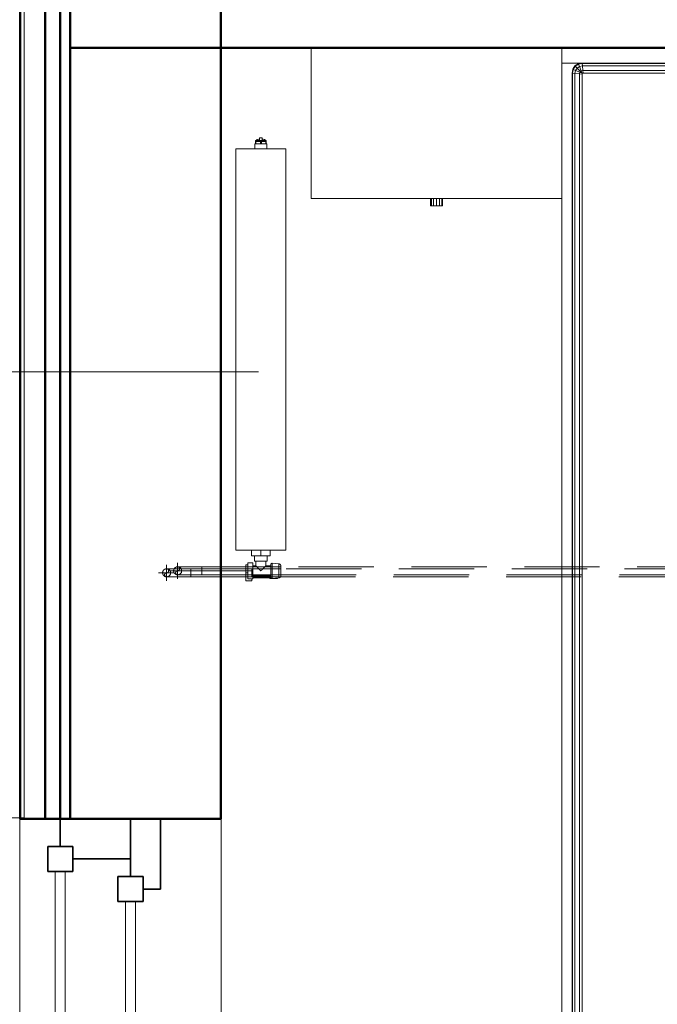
# Model space of a CAD drawing. Header units: millimetres. Extents: x -125 to 26481, y 4748 to 39818.
# Tile 12 of 104: x 11281 to 12552, y 31761 to 33724. Entities that reach past the tile are written whole.
import ezdxf

# ---------------------------------------------------------------- set-up
doc = ezdxf.new("R2010")
doc.units = ezdxf.units.MM
for name, pattern in [('ADSK_Осевая', [700, 500, -100, 0, -100]), ('ADSK_Скрыто', [300, 150, -150]), ('ADSK_Штриховая_ш3 п1_5', [225, 150, -75])]:
    doc.linetypes.add(name, pattern=pattern)
for name, color, linetype, lineweight in [('A-COLS-____-MCUT', 52, 'Continuous', 50), ('A-COLS-____-OTLN', 52, 'Continuous', 20), ('A-DETL-____-HDLN', 90, 'ADSK_Скрыто', 9), ('A-DETL-____-MBND', 5, 'ADSK_Штриховая_ш3 п1_5', 20), ('A-GENM-____-MCUT', 13, 'Continuous', 50), ('A-GENM-____-OTLN', 13, 'Continuous', 20), ('A-GLAZ-____-MCUT', 151, 'Continuous', 35), ('A-GLAZ-____-OTLN', 151, 'Continuous', 20), ('A-PART-____-MCUT', 2, 'Continuous', 50), ('A-PART-____-OTLN', 2, 'Continuous', 20), ('A-WALL-____-MCUT', 113, 'Continuous', 50), ('A-WALL-____-OTLN', 113, 'Continuous', 20), ('I-FURN-____-OTLN', 30, 'Continuous', 20), ('M-EQPM-___-IDEN', 50, 'Continuous', 20), ('M-EQPM-____-OTLN', 50, 'Continuous', 20), ('P-PIPE-____-CNTR', 3, 'ADSK_Осевая', 20), ('P-PIPE-____-OTLN', 3, 'Continuous', 20)]:
    doc.layers.add(name, color=color, linetype=linetype, lineweight=lineweight)

# ---------------------------------------------------------------- blocks, each defined once
blk = doc.blocks.new('Прямая форма - V line-610154-В_Этаж 02_Отопление')
at = {"layer": 'I-FURN-____-OTLN', "color": 253}
for p, q in [((-1400, -300), (-1400, 0)), ((-900, -300), (-900, 0)), ((-645.4, -30), (-900, -30)), ((-900, -30), (-645.4, -30)), ((-878.5, -42.3), (-874.1, -35.9)), ((-877.8, -42.6), (-873.7, -36.3)), ((-874.1, -35.9), (-867.7, -31.5)), ((-873.7, -36.3), (-874.1, -35.9)), ((-873.7, -36.3), (-867.4, -32.2)), ((-869.9, -40.1), (-873.7, -36.3)), ((-869.9, -40.1), (-865.4, -37)), ((-867.7, -31.5), (-860, -30)), ((-867.4, -32.2), (-867.7, -31.5)), ((-867.4, -32.2), (-859.9, -30.7)), ((-865.4, -37), (-867.4, -32.2)), ((-865.4, -37), (-859.4, -35.9)), ((-861.9, -45.5), (-865.4, -37)), ((-859.9, -30.7), (-860, -30)), ((-859.9, -30.7), (859.9, -30.7)), ((-859.4, -35.9), (-859.9, -30.7)), ((-859.4, -35.9), (859.4, -35.9)), ((-858.5, -44.8), (-859.4, -35.9)), ((-880, -50), (-878.5, -42.3)), ((-880, -1950), (-880, -50)), ((-879.3, -50.1), (-880, -50)), ((-879.3, -50.1), (-877.8, -42.6)), ((-879.3, -1949.9), (-879.3, -50.1)), ((-874.1, -50.6), (-879.3, -50.1)), ((-877.8, -42.6), (-878.5, -42.3)), ((-873, -44.6), (-877.8, -42.6)), ((-874.1, -50.6), (-873, -44.6)), ((-874.1, -1949.4), (-874.1, -50.6)), ((-865.2, -51.5), (-874.1, -50.6)), ((-873, -44.6), (-869.9, -40.1)), ((-864.5, -48.1), (-873, -44.6)), ((-863.5, -46.5), (-869.9, -40.1)), ((-865.2, -51.5), (-864.5, -48.1)), ((-865.2, -1948.5), (-865.2, -51.5)), ((-860, -52), (-865.2, -51.5)), ((-864.5, -48.1), (-863.5, -46.5)), ((-860, -50), (-864.5, -48.1)), ((-863.5, -46.5), (-861.9, -45.5)), ((-860, -50), (-863.5, -46.5)), ((-861.9, -45.5), (-858.5, -44.8)), ((-860, -50), (-861.9, -45.5)), ((-859.7, -50.3), (-860, -50)), ((-860, -52), (-859.7, -50.3)), ((-860, -1948), (-860, -52)), ((-859.7, -50.3), (-858, -50)), ((-858.5, -44.8), (858.5, -44.8)), ((-858, -50), (-858.5, -44.8)), ((-858, -50), (858, -50)), ((-900, -300), (-1400, -300)), ((-1162, -315), (-1162, -300)), ((-1160.4, -315), (-1160.4, -300)), ((-1156, -315), (-1156, -300)), ((-1150, -315), (-1150, -300)), ((-1144, -315), (-1144, -300)), ((-1139.6, -315), (-1139.6, -300)), ((-1138, -315), (-1138, -300)), ((-900, -1970), (-900, -300)), ((-1162, -315), (-1160.4, -315)), ((-1160.4, -315), (-1156, -315)), ((-1156, -315), (-1150, -315)), ((-1150, -315), (-1144, -315)), ((-1144, -315), (-1139.6, -315)), ((-1139.6, -315), (-1138, -315))]:
    blk.add_line(p, q, dxfattribs=at)
blk = doc.blocks.new('Прямая форма - FU - 059-610155-В_Этаж 02_Отопление')
blk.add_blockref('Прямая форма - V line-610154-В_Этаж 02_Отопление', (0, 0))
blk = doc.blocks.new('Прямая форма - V line-610168-В_Этаж 02_Отопление')
at = {"layer": 'A-GLAZ-____-MCUT', "color": 53}
for p, q in [((105, -55), (55, -55)), ((55, -55), (55, -105)), ((105, -105), (105, -55)), ((796.6, -55), (796.6, -105)), ((846.6, -55), (796.6, -55)), ((846.6, -105), (846.6, -55)), ((896.6, -55), (846.6, -55)), ((846.6, -55), (846.6, -105)), ((896.6, -105), (896.6, -55)), ((1588.1, -55), (1588.1, -105)), ((1638.1, -55), (1588.1, -55)), ((1638.1, -105), (1638.1, -55)), ((55, -80), (0, -80)), ((0, -80), (0, -220)), ((55, -105), (55, -80)), ((1693.1, -80), (1638.1, -80)), ((1638.1, -80), (1638.1, -105)), ((1693.1, -220), (1693.1, -80)), ((80, -105), (55, -105)), ((55, -105), (105, -105)), ((80, -220), (80, -105)), ((796.6, -105), (846.6, -105)), ((846.6, -105), (896.6, -105)), ((1588.1, -105), (1638.1, -105)), ((1638.1, -105), (1613.1, -105)), ((1613.1, -105), (1613.1, -220)), ((165, -195), (115, -195)), ((115, -195), (115, -245)), ((165, -245), (165, -195)), ((796.6, -195), (796.6, -245)), ((846.6, -195), (796.6, -195)), ((896.6, -195), (846.6, -195)), ((846.6, -195), (846.6, -245)), ((846.6, -245), (846.6, -195)), ((896.6, -245), (896.6, -195)), ((1528.1, -195), (1528.1, -245)), ((1578.1, -195), (1528.1, -195)), ((1578.1, -245), (1578.1, -195)), ((0, -220), (80, -220)), ((115, -220), (0, -220)), ((0, -220), (0, -280)), ((115, -245), (115, -220)), ((1693.1, -220), (1578.1, -220)), ((1578.1, -220), (1578.1, -245)), ((1613.1, -220), (1693.1, -220)), ((1693.1, -280), (1693.1, -220)), ((115, -245), (165, -245)), ((140, -245), (115, -245)), ((140, -280), (140, -245)), ((796.6, -245), (846.6, -245)), ((846.6, -245), (896.6, -245)), ((1528.1, -245), (1578.1, -245)), ((1578.1, -245), (1553.1, -245)), ((1553.1, -245), (1553.1, -280)), ((0, -280), (140, -280)), ((1553.1, -280), (1693.1, -280))]:
    blk.add_line(p, q, dxfattribs=at)
at = {"layer": 'A-GLAZ-____-OTLN', "color": 253}
for p, q in [((796.6, -70), (105, -70)), ((1588.1, -70), (896.6, -70)), ((105, -90), (796.6, -90)), ((896.6, -90), (1588.1, -90)), ((796.6, -210), (165, -210)), ((1528.1, -210), (896.6, -210)), ((165, -230), (796.6, -230)), ((896.6, -230), (1528.1, -230))]:
    blk.add_line(p, q, dxfattribs=at)
blk = doc.blocks.new('Прямая форма - ფ2-610169-В_Этаж 02_Отопление')
blk.add_blockref('Прямая форма - V line-610168-В_Этаж 02_Отопление', (0, 0))
blk = doc.blocks.new('Прямая форма - V line-610171-В_Этаж 02_Отопление')
at = {"layer": 'A-WALL-____-MCUT', "color": 9}
for p, q in [((4263.5, 100), (1092.7, 100)), ((4263.5, 1.5), (4263.5, 100))]:
    blk.add_line(p, q, dxfattribs=at)
blk = doc.blocks.new('Прямая форма - SW - 014-610172-В_Этаж 02_Отопление')
blk.add_blockref('Прямая форма - V line-610171-В_Этаж 02_Отопление', (0, 0))
blk = doc.blocks.new('Прямая форма - Gypsum Plasterboard - Waterproof-610918-В_Этаж 02_Отопление')
at = {"layer": 'A-WALL-____-MCUT', "color": 9}
for p, q in [((7184.9, 0), (3493.1, 0)), ((3493.1, 0), (3493.1, -50)), ((3493.1, -50), (7184.9, -50))]:
    blk.add_line(p, q, dxfattribs=at)
blk = doc.blocks.new('Прямая форма - Insulation - Thermal Break-610919-В_Этаж 02_Отопление')
at = {"layer": 'A-WALL-____-MCUT', "color": 9}
for p, q in [((7184.9, -50), (3493.1, -50)), ((3493.1, -50), (3493.1, -80)), ((3493.1, -80), (7184.9, -80))]:
    blk.add_line(p, q, dxfattribs=at)
blk = doc.blocks.new('Прямая форма - Masonry Block - Structural-610920-В_Этаж 02_Отопление')
at = {"layer": 'A-WALL-____-MCUT', "color": 9}
for p, q in [((5030, -100), (3493.1, -100)), ((3493.1, -100), (3493.1, -400)), ((5030, -400), (5030, -100)), ((3493.1, -400), (5030, -400))]:
    blk.add_line(p, q, dxfattribs=at)
blk = doc.blocks.new('Прямая форма - Concrete - Structural-610921-В_Этаж 02_Отопление')
at = {"layer": 'A-WALL-____-MCUT', "color": 9}
for p, q in [((7184.9, -80), (3493.1, -80)), ((3493.1, -80), (3493.1, -100)), ((3493.1, -100), (7184.9, -100))]:
    blk.add_line(p, q, dxfattribs=at)
blk = doc.blocks.new('Прямая форма - SW - 004-610922-В_Этаж 02_Отопление')
for name in ['Прямая форма - Gypsum Plasterboard - Waterproof-610918-В_Этаж 02_Отопление', 'Прямая форма - Insulation - Thermal Break-610919-В_Этаж 02_Отопление', 'Прямая форма - Concrete - Structural-610921-В_Этаж 02_Отопление', 'Прямая форма - Masonry Block - Structural-610920-В_Этаж 02_Отопление']:
    blk.add_blockref(name, (0, 0))
blk = doc.blocks.new('Family - Gypsum Plasterboard - Waterproof-610926-В_Этаж 02_Отопление')
at = {"layer": 'A-PART-____-MCUT', "color": 9}
for p, q in [((7184.9, 0), (3493.1, 0)), ((3493.1, 0), (3493.1, -50)), ((3493.1, -50), (7184.9, -50))]:
    blk.add_line(p, q, dxfattribs=at)
blk = doc.blocks.new('Family - Insulation - Thermal Break-610928-В_Этаж 02_Отопление')
at = {"layer": 'A-PART-____-MCUT', "color": 9}
for p, q in [((7184.9, -50), (3493.1, -50)), ((3493.1, -50), (3493.1, -80)), ((3493.1, -80), (7184.9, -80))]:
    blk.add_line(p, q, dxfattribs=at)
blk = doc.blocks.new('Family - Masonry Block - Structural-610930-В_Этаж 02_Отопление')
at = {"layer": 'A-PART-____-MCUT', "color": 9}
for p, q in [((5030, -100), (3493.1, -100)), ((3493.1, -100), (3493.1, -400)), ((5030, -400), (5030, -100)), ((3493.1, -400), (5030, -400))]:
    blk.add_line(p, q, dxfattribs=at)
blk = doc.blocks.new('Family - Concrete - Structural-610932-В_Этаж 02_Отопление')
at = {"layer": 'A-PART-____-MCUT', "color": 9}
for p, q in [((7184.9, -80), (3493.1, -80)), ((3493.1, -80), (3493.1, -100)), ((3493.1, -100), (7184.9, -100))]:
    blk.add_line(p, q, dxfattribs=at)
blk = doc.blocks.new('Family - ფ2-610934-В_Этаж 02_Отопление')
at = {"layer": 'A-GENM-____-MCUT', "lineweight": 9}
for p, q in [((846.6, 1), (-846.6, 1)), ((-846.6, 1), (-846.6, -280)), ((846.6, -280), (846.6, 1)), ((-846.6, -280), (-846.6, -401)), ((846.6, -401), (846.6, -280)), ((-846.6, -401), (846.6, -401))]:
    blk.add_line(p, q, dxfattribs=at)
blk = doc.blocks.new('Прямая форма - V line-611822-В_Этаж 02_Отопление')
at = {"layer": 'A-COLS-____-MCUT', "color": 9}
for p, q in [((150, 150), (-150, 150)), ((-150, 150), (-150, 51.5)), ((150, -150), (150, 150)), ((-150, 11.5), (-150, -150)), ((-150, -150), (150, -150))]:
    blk.add_line(p, q, dxfattribs=at)
blk = doc.blocks.new('Прямая форма - CRE - 001-611823-В_Этаж 02_Отопление')
blk.add_blockref('Прямая форма - V line-611822-В_Этаж 02_Отопление', (0, 0))
blk = doc.blocks.new('Прямая форма - V line-613386-В_Этаж 02_Отопление')
at = {"layer": 'A-GENM-____-MCUT', "lineweight": 9}
for p, q in [((27031.4, 32132.5), (27031.4, 35504.2)), ((26981.4, 32132.5), (27031.4, 32132.5))]:
    blk.add_line(p, q, dxfattribs=at)
blk = doc.blocks.new('Прямая форма - SLA - 004-613387-В_Этаж 02_Отопление')
blk.add_blockref('Прямая форма - V line-613386-В_Этаж 02_Отопление', (0, 0))
blk = doc.blocks.new('V line_ifc_RVT-1-В_Этаж 02_Отопление')
at = {"layer": 'A-COLS-____-OTLN', "color": 253, "lineweight": 20, "rotation": 180}
blk.add_blockref('Прямая форма - CRE - 001-611823-В_Этаж 02_Отопление', (27273.2, 33817.6), dxfattribs=at)
at = {"layer": 'A-GENM-____-OTLN', "color": 253, "lineweight": 20}
blk.add_blockref('Прямая форма - SLA - 004-613387-В_Этаж 02_Отопление', (0, 0), dxfattribs=at)
at = {"layer": 'A-GENM-____-OTLN', "color": 253, "lineweight": 20, "rotation": 90}
blk.add_blockref('Family - ფ2-610934-В_Этаж 02_Отопление', (27023.2, 31284.2), dxfattribs=at)
at = {"layer": 'A-GLAZ-____-OTLN', "color": 253, "lineweight": 20, "rotation": 90}
blk.add_blockref('Прямая форма - ფ2-610169-В_Этаж 02_Отопление', (27023.2, 30437.6), dxfattribs=at)
at = {"layer": 'A-PART-____-OTLN', "color": 253, "lineweight": 20, "rotation": 90}
for name in ['Family - Gypsum Plasterboard - Waterproof-610926-В_Этаж 02_Отопление', 'Family - Insulation - Thermal Break-610928-В_Этаж 02_Отопление', 'Family - Concrete - Structural-610932-В_Этаж 02_Отопление', 'Family - Masonry Block - Structural-610930-В_Этаж 02_Отопление']:
    blk.add_blockref(name, (27023.2, 28637.6), dxfattribs=at)
at = {"layer": 'A-WALL-____-OTLN', "color": 253, "lineweight": 20}
for name, p, rotation in [('Прямая форма - SW - 004-610922-В_Этаж 02_Отопление', (27023.2, 28637.6), 90), ('Прямая форма - SW - 014-610172-В_Этаж 02_Отопление', (31686.8, 33767.6), 180)]:
    blk.add_blockref(name, p, dxfattribs=dict(at, rotation=rotation))
at = {"layer": 'I-FURN-____-OTLN', "color": 253, "lineweight": 20}
blk.add_blockref('Прямая форма - FU - 059-610155-В_Этаж 02_Отопление', (29003.6, 33667.6), dxfattribs=at)
blk = doc.blocks.new('ADSK_Радиатор универсальный_Боковое подключение_Клапаны - Радиатор 600х800-V51-В_Этаж 02_Отопление')
at = {"layer": 'A-DETL-____-HDLN'}
for p, q in [((-448.9, 50), (-445, 50)), ((-445, 50), (-433.1, 50)), ((-445, 50), (-445, 46))]:
    blk.add_line(p, q, dxfattribs=at)
at = {"layer": 'A-DETL-____-HDLN', "flags": 128}
for points in [[(-454, 0), (-454, 0), (-454, 0), (-453.9, 0), (-453.8, 0)], [(-453.8, 0), (-453.9, 0), (-453.9, 0), (-454, 0), (-454, 0), (-454, 0)], [(-428, 0), (-428, 0), (-428, 0), (-428.1, 0), (-428.2, 0), (-428.3, 0)], [(-428.2, 0), (-428.1, 0), (-428.1, 0), (-428, 0), (-428, 0), (-428, 0)], [(-449.8, -20), (-449.9, -20), (-449.9, -20), (-450, -20), (-450, -20), (-450, -20), (-450, -20)], [(-450, -20), (-450, -20), (-450, -20), (-449.9, -20), (-449.9, -20), (-449.8, -20), (-449.7, -20)], [(-432, -20), (-432, -20), (-432, -20), (-432.1, -20), (-432.1, -20), (-432.2, -20), (-432.3, -20)], [(-432.3, -20), (-432.2, -20), (-432.1, -20), (-432.1, -20), (-432, -20), (-432, -20), (-432, -20), (-432, -20)]]:
    blk.add_lwpolyline(points, dxfattribs=at)
at = {"layer": 'M-EQPM-____-OTLN'}
for p, q in [((400, 70), (-400, 70)), ((-400, 70), (-400, -30)), ((-400, 70), (400, 70)), ((-400, -30), (-400, 70)), ((400, -30), (400, 70)), ((400, 70), (400, -30)), ((-461, 50), (-449, 50)), ((-461, 38), (-461, 50)), ((-457, 46), (-441, 46)), ((-457, 36), (-457, 46)), ((-441, 46), (-425, 46)), ((-441, 46), (-441, 36)), ((-433, 50), (-429, 50)), ((-429, 46), (-429, 50)), ((-425, 36), (-425, 46)), ((-457, 38), (-461, 38)), ((-441, 36), (-457, 36)), ((-455, 36), (-455, 2)), ((-451, 36), (-451, 0)), ((-425, 36), (-441, 36)), ((-431, 30), (-431, 36)), ((-422, 30), (-431, 30)), ((-411, 32.5), (-422, 32.5)), ((-422, 32.5), (-422, 7.5)), ((-411, 20), (-411, 38.5)), ((-400, 38.5), (-411, 38.5)), ((-411, 1.5), (-411, 20)), ((-400, 20), (-411, 20)), ((410, 32), (400, 32)), ((410, 30.9), (410, 32)), ((410, 30.8), (410, 29.9)), ((410, 30.8), (415, 30.8)), ((415, 29.9), (410, 29.9)), ((410, 21.1), (410, 29.8)), ((410, 20.9), (410, 19.1)), ((410, 20.9), (415, 20.9)), ((417, 30.8), (415, 30.8)), ((415, 29.9), (415, 30.8)), ((415, 29.9), (415, 20.9)), ((415, 19.1), (415, 20.9)), ((417, 30.5), (417, 30.8)), ((417, 9.2), (417, 30.8)), ((417, 22.5), (422, 22.5)), ((422, 17.5), (422, 22.5)), ((-456.5, 2), (-456.5, -13)), ((-451, 2), (-456.5, 2)), ((-451, 0), (-431, 0)), ((-431, 0), (-431, 10)), ((-431, 10), (-422, 10)), ((-422, 7.5), (-411, 7.5)), ((-400, 1.5), (-411, 1.5)), ((400, 8), (410, 8)), ((415, 19.1), (410, 19.1)), ((410, 10.2), (410, 18.9)), ((410, 10.1), (410, 9.2)), ((410, 10.1), (415, 10.1)), ((415, 9.2), (410, 9.2)), ((410, 8), (410, 9.1)), ((415, 19.1), (415, 10.1)), ((415, 9.2), (415, 10.1)), ((415, 9.2), (417, 9.2)), ((417, 17.5), (422, 17.5)), ((417, 9.2), (417, 9.5)), ((-456.5, -13), (-455.2, -13)), ((-456, -2.3), (-454.9, -15.8)), ((-456, -2.3), (-426, -2.3)), ((-454.9, -15.8), (-427.1, -15.8)), ((-427.1, -15.8), (-426, -2.3)), ((-400, -30), (400, -30)), ((400, -30), (-400, -30))]:
    blk.add_line(p, q, dxfattribs=at)
at = {"layer": 'M-EQPM-____-OTLN', "flags": 128}
for points in [[(415, 30.8), (415.5, 30.7), (416, 30.6)], [(417, 29.9), (417.8, 29), (418.6, 27.5), (419.6, 24.3), (419.8, 22.5)], [(415, 9.2), (415.5, 9.3), (416, 9.4)], [(417, 10.1), (417.8, 11), (418.6, 12.5), (419.6, 15.7), (419.8, 17.5)], [(-456, -2.3), (-456, -2.3), (-456, -2.2), (-456, -2.1), (-456, -2), (-456, -1.9), (-456, -1.9), (-456, -1.8), (-456, -1.7), (-456, -1.6), (-455.9, -1.5), (-455.9, -1.5), (-455.9, -1.4), (-455.9, -1.3), (-455.9, -1.2), (-455.8, -1.2), (-455.8, -1.1), (-455.7, -1), (-455.7, -1), (-455.7, -0.9), (-455.6, -0.8), (-455.6, -0.8), (-455.5, -0.7), (-455.5, -0.6), (-455.4, -0.6), (-455.4, -0.5), (-455.3, -0.5), (-455.2, -0.4), (-455.2, -0.4), (-455.1, -0.3), (-455, -0.3), (-455, -0.2), (-454.9, -0.2), (-454.8, -0.2), (-454.7, -0.1), (-454.7, -0.1), (-454.6, -0.1), (-454.5, -0.1), (-454.4, 0), (-454.4, 0), (-454.3, 0), (-454.2, 0), (-454.1, 0), (-454, 0), (-454, 0)], [(-450, -20), (-450.2, -20), (-450.4, -20), (-450.6, -20), (-450.8, -19.9), (-451, -19.9), (-451.2, -19.9), (-451.4, -19.8), (-451.6, -19.7), (-451.8, -19.7), (-451.9, -19.6), (-452.1, -19.5), (-452.3, -19.4), (-452.5, -19.3), (-452.7, -19.2), (-452.8, -19.1), (-453, -19), (-453.1, -18.9), (-453.3, -18.8), (-453.4, -18.6), (-453.6, -18.5), (-453.7, -18.3), (-453.9, -18.2), (-454, -18), (-454.1, -17.9), (-454.2, -17.7), (-454.3, -17.5), (-454.4, -17.4), (-454.5, -17.2), (-454.6, -17), (-454.7, -16.8), (-454.7, -16.6), (-454.8, -16.4), (-454.8, -16.2), (-454.9, -16), (-454.9, -15.8)], [(-454, 0), (-454, 0), (-454, 0), (-453.9, 0), (-453.8, 0), (-453.7, 0), (-453.6, 0), (-453.5, 0), (-453.3, 0), (-453.2, 0), (-453, 0), (-452.8, 0), (-452.5, 0), (-452.3, 0), (-452, 0), (-451.7, 0), (-451.4, 0), (-451.1, 0), (-450.8, 0)], [(-428, 0), (-428, 0), (-428, 0), (-428.1, 0), (-428.2, 0), (-428.3, 0), (-428.4, 0), (-428.5, 0), (-428.7, 0), (-428.8, 0), (-429, 0), (-429.2, 0), (-429.5, 0), (-429.7, 0), (-430, 0), (-430.3, 0), (-430.6, 0), (-430.9, 0), (-431.2, 0), (-431.6, 0), (-431.9, 0), (-432.3, 0), (-432.7, 0), (-433.1, 0), (-433.5, 0), (-434, 0), (-434.4, 0), (-434.9, 0), (-435.3, 0), (-435.8, 0), (-436.3, 0), (-436.8, 0), (-437.3, 0), (-437.8, 0), (-438.3, 0), (-438.8, 0), (-439.3, 0), (-439.8, 0), (-440.3, 0), (-440.9, 0), (-441.4, 0), (-441.9, 0), (-442.4, 0), (-442.9, 0), (-443.4, 0), (-444, 0), (-444.5, 0), (-445, 0), (-445.4, 0), (-445.9, 0), (-446.4, 0), (-446.9, 0), (-447.3, 0), (-447.8, 0), (-448.2, 0), (-448.7, 0), (-449.1, 0), (-449.5, 0), (-449.9, 0), (-450.2, 0), (-450.6, 0), (-450.9, 0), (-451.3, 0), (-451.6, 0), (-451.9, 0), (-452.1, 0), (-452.4, 0), (-452.6, 0), (-452.9, 0), (-453.1, 0), (-453.2, 0), (-453.4, 0), (-453.6, 0), (-453.7, 0), (-453.8, 0), (-453.9, 0), (-453.9, 0), (-454, 0), (-454, 0), (-454, 0)], [(-427.1, -15.8), (-427.1, -16), (-427.2, -16.2), (-427.2, -16.4), (-427.3, -16.6), (-427.3, -16.8), (-427.4, -17), (-427.5, -17.2), (-427.6, -17.4), (-427.7, -17.5), (-427.8, -17.7), (-427.9, -17.9), (-428, -18), (-428.1, -18.2), (-428.3, -18.3), (-428.4, -18.5), (-428.6, -18.6), (-428.7, -18.8), (-428.9, -18.9), (-429, -19), (-429.2, -19.1), (-429.3, -19.2), (-429.5, -19.3), (-429.7, -19.4), (-429.9, -19.5), (-430.1, -19.6), (-430.2, -19.7), (-430.4, -19.7), (-430.6, -19.8), (-430.8, -19.9), (-431, -19.9), (-431.2, -19.9), (-431.4, -20), (-431.6, -20), (-431.8, -20), (-432, -20)], [(-431.4, 0), (-431.1, 0), (-430.7, 0), (-430.4, 0), (-430.1, 0), (-429.9, 0), (-429.6, 0), (-429.4, 0), (-429.1, 0), (-428.9, 0), (-428.8, 0), (-428.6, 0), (-428.4, 0), (-428.3, 0), (-428.2, 0), (-428.1, 0), (-428.1, 0), (-428, 0), (-428, 0), (-428, 0)], [(-428, 0), (-427.9, 0), (-427.8, 0), (-427.8, 0), (-427.7, 0), (-427.6, 0), (-427.5, -0.1), (-427.4, -0.1), (-427.4, -0.1), (-427.3, -0.1), (-427.2, -0.2), (-427.1, -0.2), (-427.1, -0.2), (-427, -0.3), (-426.9, -0.3), (-426.9, -0.3), (-426.8, -0.4), (-426.7, -0.4), (-426.7, -0.5), (-426.6, -0.6), (-426.6, -0.6), (-426.5, -0.7), (-426.5, -0.7), (-426.4, -0.8), (-426.4, -0.9), (-426.3, -0.9), (-426.3, -1), (-426.2, -1.1), (-426.2, -1.1), (-426.2, -1.2), (-426.1, -1.3), (-426.1, -1.4), (-426.1, -1.4), (-426.1, -1.5), (-426, -1.6), (-426, -1.7), (-426, -1.7), (-426, -1.8), (-426, -1.9), (-426, -2), (-426, -2.1), (-426, -2.1), (-426, -2.2), (-426, -2.3), (-426, -2.3)], [(-446.3, -20), (-446.6, -20), (-446.9, -20), (-447.1, -20), (-447.4, -20), (-447.6, -20), (-447.9, -20), (-448.1, -20), (-448.3, -20), (-448.5, -20), (-448.7, -20), (-448.9, -20), (-449.1, -20), (-449.2, -20), (-449.4, -20), (-449.5, -20), (-449.6, -20), (-449.7, -20), (-449.8, -20), (-449.9, -20), (-449.9, -20), (-450, -20), (-450, -20), (-450, -20), (-450, -20)], [(-450, -20), (-450, -20), (-450, -20), (-449.9, -20), (-449.9, -20), (-449.8, -20), (-449.7, -20), (-449.6, -20), (-449.5, -20), (-449.4, -20), (-449.3, -20), (-449.1, -20), (-449, -20), (-448.8, -20), (-448.6, -20), (-448.4, -20), (-448.2, -20), (-448, -20), (-447.8, -20), (-447.5, -20), (-447.3, -20), (-447, -20), (-446.7, -20), (-446.5, -20), (-446.2, -20), (-445.9, -20), (-445.6, -20), (-445.2, -20), (-444.9, -20), (-444.6, -20), (-444.3, -20), (-443.9, -20), (-443.6, -20), (-443.2, -20), (-442.9, -20), (-442.5, -20), (-442.2, -20), (-441.8, -20), (-441.5, -20), (-441.1, -20), (-440.7, -20), (-440.4, -20), (-440, -20), (-439.7, -20), (-439.3, -20), (-439, -20), (-438.6, -20), (-438.3, -20), (-437.9, -20), (-437.6, -20), (-437.3, -20), (-436.9, -20), (-436.6, -20), (-436.3, -20), (-436, -20), (-435.7, -20), (-435.4, -20), (-435.1, -20), (-434.9, -20), (-434.6, -20), (-434.4, -20), (-434.1, -20), (-433.9, -20), (-433.7, -20), (-433.5, -20), (-433.3, -20), (-433.1, -20), (-432.9, -20), (-432.8, -20), (-432.6, -20), (-432.5, -20), (-432.4, -20), (-432.3, -20), (-432.2, -20), (-432.1, -20), (-432.1, -20), (-432, -20), (-432, -20), (-432, -20), (-432, -20)], [(-432, -20), (-432, -20), (-432, -20), (-432.1, -20), (-432.1, -20), (-432.2, -20), (-432.3, -20), (-432.4, -20), (-432.5, -20), (-432.6, -20), (-432.7, -20), (-432.9, -20), (-433, -20), (-433.2, -20), (-433.4, -20), (-433.6, -20), (-433.8, -20), (-434, -20), (-434.2, -20), (-434.5, -20), (-434.7, -20), (-435, -20), (-435.3, -20), (-435.5, -20), (-435.8, -20)]]:
    blk.add_lwpolyline(points, dxfattribs=at)
at = {"layer": 'M-EQPM-____-OTLN'}
for points, knots in [([(-441, 20), (-440.4, 20.6), (-439.1, 21.9), (-437.5, 23.5), (-436.4, 24.6), (-435.8, 25.2), (-435.4, 25.6), (-435, 26), (-434.5, 26.5), (-434.1, 26.9), (-433.7, 27.3), (-433.4, 27.6), (-433, 28), (-432.7, 28.3), (-432.3, 28.7), (-432, 28.9), (-431.8, 29.2), (-431.6, 29.5), (-431.4, 29.6), (-431.2, 29.8), (-431, 29.9), (-431, 30), (-431, 30)], [0, 0, 0, 0, 0.142857, 0.285714, 0.357143, 0.392857, 0.428571, 0.464286, 0.5, 0.535714, 0.571429, 0.607143, 0.642857, 0.678571, 0.714286, 0.75, 0.785714, 0.821429, 0.857143, 0.892857, 0.928571, 1, 1, 1, 1]), ([(-431, 10), (-431, 10), (-431, 10.1), (-431.2, 10.2), (-431.4, 10.4), (-431.6, 10.5), (-431.8, 10.8), (-432, 11.1), (-432.3, 11.3), (-432.7, 11.7), (-433, 12), (-433.4, 12.4), (-433.7, 12.7), (-434.1, 13.1), (-434.7, 13.7), (-435.2, 14.2), (-435.8, 14.8), (-436.4, 15.4), (-437.5, 16.5), (-439.1, 18.1), (-440.4, 19.4), (-441, 20)], [0, 0, 0, 0, 0.071429, 0.107143, 0.142857, 0.178571, 0.214286, 0.25, 0.285714, 0.321429, 0.357143, 0.392857, 0.428571, 0.464286, 0.5, 0.571429, 0.607143, 0.642857, 0.714286, 0.857143, 1, 1, 1, 1])]:
    blk.add_open_spline(points, degree=3, knots=knots, dxfattribs=at)
blk = doc.blocks.new('ADSK_СШПЭ Аксиальный_Поворот с фиксатором - Поворот трубы-V52-В_Этаж 02_Отопление')
at = {"layer": 'A-DETL-____-HDLN', "color": 1}
blk.add_line((31193.5, 30351.7), (31193.5, 30351.6), dxfattribs=at)
at = {"layer": 'P-PIPE-____-OTLN', "color": 10}
for p, q in [((31201.5, 30399.6), (31193.5, 30399.6)), ((31209.5, 30399.6), (31201.5, 30399.6))]:
    blk.add_line(p, q, dxfattribs=at)
at = {"layer": 'P-PIPE-____-OTLN', "color": 10, "flags": 128}
for points in [[(31193.5, 30399.6), (31193.5, 30397.7), (31193.5, 30395.8), (31193.5, 30393.9), (31193.5, 30392), (31193.5, 30390.1), (31193.5, 30388.2), (31193.5, 30386.4), (31193.5, 30384.5), (31193.5, 30382.7), (31193.5, 30380.9), (31193.5, 30379.2), (31193.5, 30377.5), (31193.5, 30375.8), (31193.5, 30374.1), (31193.5, 30372.5), (31193.5, 30371), (31193.5, 30369.5), (31193.5, 30368), (31193.5, 30366.6), (31193.5, 30365.2), (31193.5, 30363.9), (31193.5, 30362.6), (31193.5, 30361.4), (31193.5, 30360.3), (31193.5, 30359.2), (31193.5, 30358.2), (31193.5, 30357.3), (31193.5, 30356.4), (31193.5, 30355.6), (31193.5, 30354.9), (31193.5, 30354.2), (31193.5, 30353.6), (31193.5, 30353.1), (31193.5, 30352.7), (31193.5, 30352.3), (31193.5, 30352), (31193.5, 30351.8), (31193.5, 30351.7), (31193.5, 30351.6), (31193.5, 30351.6)], [(31209.5, 30351.6), (31209.5, 30351.7), (31209.5, 30351.8), (31209.5, 30352), (31209.5, 30352.2), (31209.5, 30352.6), (31209.5, 30353), (31209.5, 30353.5), (31209.5, 30354.1), (31209.5, 30354.7), (31209.5, 30355.4), (31209.5, 30356.2), (31209.5, 30357.1), (31209.5, 30358), (31209.5, 30359), (31209.5, 30360), (31209.5, 30361.1), (31209.5, 30362.3), (31209.5, 30363.5), (31209.5, 30364.8), (31209.5, 30366.2), (31209.5, 30367.6), (31209.5, 30369.1), (31209.5, 30370.6), (31209.5, 30372.1), (31209.5, 30373.7), (31209.5, 30375.3), (31209.5, 30377), (31209.5, 30378.7), (31209.5, 30380.5), (31209.5, 30382.2), (31209.5, 30384), (31209.5, 30385.9), (31209.5, 30387.7), (31209.5, 30389.6), (31209.5, 30391.5), (31209.5, 30393.4), (31209.5, 30395.3), (31209.5, 30397.2), (31209.5, 30399.1), (31209.5, 30399.6)]]:
    blk.add_lwpolyline(points, dxfattribs=at)
at = {"layer": 'P-PIPE-____-OTLN', "color": 10}
for start, end in [(180, 270), (270, 0)]:
    blk.add_arc((31201.5, 30351.6), 8, start, end, dxfattribs=at)
blk = doc.blocks.new('ADSK_СШПЭ Аксиальный_Поворот с фиксатором - Поворот трубы-V8-В_Этаж 02_Отопление')
at = {"layer": 'A-DETL-____-HDLN', "color": 1, "flags": 128}
for points in [[(27329.3, 32625.7), (27329.3, 32625.8), (27329.3, 32626.1), (27329.3, 32626.4), (27329.4, 32626.8)], [(27329.6, 32627.7), (27329.8, 32628), (27329.9, 32628.3), (27330, 32628.6), (27330.1, 32628.7)], [(27330.6, 32629.6), (27330.6, 32629.7), (27330.8, 32630), (27331, 32630.2), (27331.2, 32630.5)], [(27332, 32631.2), (27332.1, 32631.3), (27332.4, 32631.5), (27332.7, 32631.7), (27332.8, 32631.8)], [(27333.7, 32632.3), (27333.8, 32632.4), (27334, 32632.5), (27334.3, 32632.6), (27334.6, 32632.7)], [(27335.7, 32633), (27335.9, 32633.1), (27336.2, 32633.1), (27336.5, 32633.1), (27336.7, 32633.2)], [(27329.4, 32623.6), (27329.4, 32623.8), (27329.3, 32624.1), (27329.3, 32624.4), (27329.3, 32624.7)], [(27330.1, 32621.6), (27330, 32621.7), (27329.9, 32622), (27329.8, 32622.3), (27329.7, 32622.6)], [(27331.2, 32619.9), (27331.1, 32620.1), (27330.9, 32620.3), (27330.7, 32620.6), (27330.6, 32620.7)], [(27332.8, 32618.5), (27332.7, 32618.6), (27332.5, 32618.8), (27332.2, 32619), (27332, 32619.2)], [(27334.7, 32617.6), (27334.4, 32617.7), (27334.1, 32617.8), (27333.8, 32617.9), (27333.7, 32618)], [(27336.7, 32617.2), (27336.6, 32617.2), (27336.3, 32617.2), (27336, 32617.3), (27335.7, 32617.3)]]:
    blk.add_lwpolyline(points, dxfattribs=at)
at = {"layer": 'A-DETL-____-HDLN', "color": 1}
for start, end in [(0, 90), (270, 0)]:
    blk.add_arc((27337.2, 32625.2), 8, start, end, dxfattribs=at)
at = {"layer": 'A-DETL-____-MBND', "color": 10, "flags": 128}
for points in [[(27338.6, 32633.2), (27339.1, 32633.2), (27339.7, 32633.2), (27340.3, 32633.2), (27341, 32633.2), (27341.8, 32633.2), (27342.7, 32633.2), (27343.6, 32633.2), (27344.6, 32633.2), (27345.6, 32633.2), (27346.7, 32633.2), (27347.9, 32633.2), (27349.2, 32633.2), (27349.8, 32633.2)], [(27358.5, 32633.2), (27359.3, 32633.2), (27360.9, 32633.2), (27362.6, 32633.2), (27364.3, 32633.2), (27366.1, 32633.2), (27367.8, 32633.2), (27369.6, 32633.2), (27371.5, 32633.2), (27373.3, 32633.2), (27375.2, 32633.2), (27377.1, 32633.2), (27379, 32633.2), (27380.9, 32633.2), (27382.8, 32633.2), (27384.7, 32633.2)]]:
    blk.add_lwpolyline(points, dxfattribs=at)
blk = doc.blocks.new('ADSK_СШПЭ Аксиальный_Поворот с фиксатором - Поворот трубы-V54-В_Этаж 02_Отопление')
at = {"layer": 'A-DETL-____-HDLN', "color": 5}
for p, q in [((31205.5, 30377.6), (31197.5, 30377.6)), ((31209.5, 30377.6), (31205.5, 30377.6)), ((31197.5, 30329.7), (31197.5, 30329.6))]:
    blk.add_line(p, q, dxfattribs=at)
at = {"layer": 'A-DETL-____-HDLN', "color": 5, "flags": 128}
blk.add_lwpolyline([(31197.5, 30377.6), (31197.5, 30375.7), (31197.5, 30373.8), (31197.5, 30371.9), (31197.5, 30370), (31197.5, 30368.1), (31197.5, 30366.2), (31197.5, 30364.4), (31197.5, 30362.5), (31197.5, 30360.7), (31197.5, 30358.9), (31197.5, 30357.2), (31197.5, 30355.5), (31197.5, 30353.8), (31197.5, 30352.1), (31197.5, 30350.5), (31197.5, 30349), (31197.5, 30347.5), (31197.5, 30346), (31197.5, 30344.6)], dxfattribs=at)
at = {"layer": 'P-PIPE-____-OTLN', "color": 170}
blk.add_line((31213.5, 30377.6), (31209.5, 30377.6), dxfattribs=at)
at = {"layer": 'P-PIPE-____-OTLN', "color": 170, "flags": 128}
for points in [[(31213.5, 30329.6), (31213.5, 30329.7), (31213.5, 30329.8), (31213.5, 30330), (31213.5, 30330.2), (31213.5, 30330.6), (31213.5, 30331), (31213.5, 30331.5), (31213.5, 30332.1), (31213.5, 30332.7), (31213.5, 30333.4), (31213.5, 30334.2), (31213.5, 30335.1), (31213.5, 30336), (31213.5, 30337), (31213.5, 30338), (31213.5, 30339.1), (31213.5, 30340.3), (31213.5, 30341.5), (31213.5, 30342.8), (31213.5, 30344.2), (31213.5, 30345.6), (31213.5, 30347.1), (31213.5, 30348.6), (31213.5, 30350.1), (31213.5, 30351.7), (31213.5, 30353.3), (31213.5, 30355), (31213.5, 30356.7), (31213.5, 30358.5), (31213.5, 30360.2), (31213.5, 30362), (31213.5, 30363.9), (31213.5, 30365.7), (31213.5, 30367.6), (31213.5, 30369.5), (31213.5, 30371.4), (31213.5, 30373.3), (31213.5, 30375.2), (31213.5, 30377.1), (31213.5, 30377.6)], [(31197.5, 30344.6), (31197.5, 30343.2), (31197.5, 30341.9), (31197.5, 30340.6), (31197.5, 30339.4), (31197.5, 30338.3), (31197.5, 30337.2), (31197.5, 30336.2), (31197.5, 30335.3), (31197.5, 30334.4), (31197.5, 30333.6), (31197.5, 30332.9), (31197.5, 30332.2), (31197.5, 30331.6), (31197.5, 30331.1), (31197.5, 30330.7), (31197.5, 30330.3), (31197.5, 30330), (31197.5, 30329.8), (31197.5, 30329.7), (31197.5, 30329.6), (31197.5, 30329.6)]]:
    blk.add_lwpolyline(points, dxfattribs=at)
at = {"layer": 'P-PIPE-____-OTLN', "color": 170}
for start, end in [(180, 270), (270, 0)]:
    blk.add_arc((31205.5, 30329.6), 8, start, end, dxfattribs=at)
blk = doc.blocks.new('ADSK_СШПЭ Аксиальный_Поворот с фиксатором - Поворот трубы-V62-В_Этаж 02_Отопление')
at = {"layer": 'A-DETL-____-HDLN', "color": 5}
for p, q in [((28788.2, 35737.6), (28780.2, 35737.6)), ((28792.2, 35737.6), (28788.2, 35737.6))]:
    blk.add_line(p, q, dxfattribs=at)
at = {"layer": 'A-DETL-____-HDLN', "color": 5, "flags": 128}
for points in [[(28780.2, 35704.6), (28780.2, 35705.6), (28780.2, 35707.1), (28780.2, 35708.6), (28780.2, 35710.1), (28780.2, 35711.7), (28780.2, 35713.3), (28780.2, 35715), (28780.2, 35716.7), (28780.2, 35718.5), (28780.2, 35720.2), (28780.2, 35722), (28780.2, 35723.9), (28780.2, 35725.7), (28780.2, 35727.6), (28780.2, 35729.5), (28780.2, 35731.4), (28780.2, 35733.3), (28780.2, 35735.2), (28780.2, 35737.1), (28780.2, 35737.6)], [(28780.4, 35688.1), (28780.4, 35688.3), (28780.3, 35688.6), (28780.3, 35688.9), (28780.3, 35689.1)], [(28796.2, 35689.1), (28796.2, 35689), (28796.2, 35688.7), (28796.1, 35688.4), (28796.1, 35688)], [(28781.1, 35686.1), (28781, 35686.1), (28780.9, 35686.4), (28780.8, 35686.7), (28780.7, 35687)], [(28782.2, 35684.4), (28782.1, 35684.5), (28781.9, 35684.8), (28781.7, 35685), (28781.6, 35685.2)], [(28783.8, 35683), (28783.7, 35683), (28783.5, 35683.2), (28783.2, 35683.4), (28783, 35683.6)], [(28785.7, 35682), (28785.4, 35682.1), (28785.1, 35682.3), (28784.8, 35682.4), (28784.7, 35682.5)], [(28787.7, 35681.7), (28787.6, 35681.7), (28787.3, 35681.7), (28787, 35681.7), (28786.7, 35681.8)], [(28789.8, 35681.8), (28789.6, 35681.8), (28789.3, 35681.7), (28789, 35681.7), (28788.8, 35681.7)], [(28791.8, 35682.5), (28791.7, 35682.4), (28791.4, 35682.3), (28791.1, 35682.2), (28790.8, 35682.1)], [(28793.5, 35683.6), (28793.3, 35683.5), (28793.1, 35683.3), (28792.8, 35683.1), (28792.7, 35683)], [(28794.9, 35685.2), (28794.8, 35685.1), (28794.7, 35684.9), (28794.5, 35684.6), (28794.3, 35684.4)], [(28795.8, 35687.1), (28795.7, 35686.8), (28795.6, 35686.5), (28795.5, 35686.2), (28795.4, 35686.1)]]:
    blk.add_lwpolyline(points, dxfattribs=at)
at = {"layer": 'A-DETL-____-HDLN', "color": 5}
for start, end in [(90, 180), (0, 90)]:
    blk.add_arc((28788.2, 35689.6), 8, start, end, dxfattribs=at)
at = {"layer": 'A-DETL-____-MBND', "color": 170, "flags": 128}
for points in [[(28796.2, 35726.1), (28796.2, 35724.4), (28796.2, 35722.5), (28796.2, 35720.7), (28796.2, 35718.9), (28796.2, 35717.2), (28796.2, 35715.5), (28796.2, 35713.8), (28796.2, 35712.1), (28796.2, 35710.5), (28796.2, 35709), (28796.2, 35707.5), (28796.2, 35706), (28796.2, 35704.6), (28796.2, 35703.2), (28796.2, 35701.9), (28796.2, 35700.6), (28796.2, 35699.4), (28796.2, 35698.3), (28796.2, 35697.2), (28796.2, 35696.4)], [(28780.2, 35691), (28780.2, 35691.5), (28780.2, 35692.1), (28780.2, 35692.7), (28780.2, 35693.4), (28780.2, 35694.2), (28780.2, 35695.1), (28780.2, 35696), (28780.2, 35697), (28780.2, 35698), (28780.2, 35699.1), (28780.2, 35700.3), (28780.2, 35701.5), (28780.2, 35702.2)]]:
    blk.add_lwpolyline(points, dxfattribs=at)

msp = doc.modelspace()

# ---------------------------------------------------------------- linework, layer by layer
at = {"layer": 'A-DETL-____-HDLN', "color": 5}
for p, q in [((11743.5, 32629.2), (11621.5, 32629.2)), ((11621.5, 32629.2), (11621.5, 32617.2)), ((11757.5, 32629.2), (11621.5, 32629.2)), ((11621.5, 32629.2), (11621.5, 32617.2)), ((11743.5, 32613.2), (11743.5, 32629.2)), ((11765.5, 32629.2), (11757.6, 32629.2)), ((11801.5, 32629.2), (11765.6, 32629.2)), ((11731.6, 32613.2), (11743.5, 32613.2)), ((11731.6, 32613.2), (11800.3, 32613.2))]:
    msp.add_line(p, q, dxfattribs=at)
at = {"layer": 'A-DETL-____-HDLN', "color": 1}
for p, q in [((11801.5, 32633.2), (11735.6, 32633.2)), ((11735.6, 32617.2), (11801.5, 32617.2))]:
    msp.add_line(p, q, dxfattribs=at)
at = {"layer": 'A-DETL-____-HDLN', "color": 5}
for centre, radius, start, end in [((11573.5, 32621.2), 8, 120.9723, 179.0277), ((11573.5, 32621.2), 8, 0, 119.0277), ((11573.5, 32625.2), 4, 270, 90), ((11573.5, 32621.2), 8, 180.9723, 239.0277), ((11573.5, 32617.2), 4, 90, 270), ((11573.5, 32621.2), 8, 240.9723, 0)]:
    msp.add_arc(centre, radius, start, end, dxfattribs=at)
at = {"layer": 'A-DETL-____-HDLN', "color": 1}
for centre, radius, start, end in [((11595.5, 32625.2), 8, 120.9723, 179.0277), ((11595.5, 32625.2), 8, 0, 119.0277), ((11595.5, 32629.2), 4, 270, 90), ((11595.5, 32625.2), 8, 180.9723, 239.0277), ((11595.5, 32621.2), 4, 90, 270), ((11595.5, 32625.2), 8, 240.9723, 0)]:
    msp.add_arc(centre, radius, start, end, dxfattribs=at)
at = {"layer": 'A-DETL-____-MBND', "color": 10}
for p, q in [((15361.8, 32633.2), (11801.5, 32633.2)), ((11801.5, 32617.2), (15361.8, 32617.2))]:
    msp.add_line(p, q, dxfattribs=at)
at = {"layer": 'A-DETL-____-MBND', "color": 170}
for p, q in [((15336.8, 32629.2), (11801.5, 32629.2)), ((11800.3, 32613.2), (15336.8, 32613.2))]:
    msp.add_line(p, q, dxfattribs=at)
at = {"layer": 'M-EQPM-___-IDEN'}
msp.add_line((11757, 33022.1), (11094.1, 33022.1), dxfattribs=at)
at = {"layer": 'P-PIPE-____-CNTR', "color": 170}
for p, q in [((11573.5, 32605.2), (11573.5, 32637.2)), ((11557.5, 32621.2), (11589.5, 32621.2)), ((11573.5, 32621.2), (11587.4, 32621.2))]:
    msp.add_line(p, q, dxfattribs=at)
at = {"layer": 'P-PIPE-____-CNTR', "color": 10}
for p, q in [((11595.5, 32609.2), (11595.5, 32641.2)), ((11579.5, 32625.2), (11611.5, 32625.2)), ((11595.5, 32625.2), (11643.5, 32625.2)), ((11735.5, 32625.2), (11643.5, 32625.2))]:
    msp.add_line(p, q, dxfattribs=at)
at = {"layer": 'P-PIPE-____-OTLN', "color": 10}
for p, q in [((11735.5, 32633.2), (11643.5, 32633.2)), ((11643.5, 32633.2), (11643.5, 32617.2)), ((11643.5, 32617.2), (11735.5, 32617.2))]:
    msp.add_line(p, q, dxfattribs=at)
at = {"layer": 'P-PIPE-____-OTLN', "color": 170}
for p, q in [((11621.5, 32617.2), (11621.5, 32613.2)), ((11621.5, 32613.2), (11731.5, 32613.2))]:
    msp.add_line(p, q, dxfattribs=at)

# ---------------------------------------------------------------- block references
at = {"lineweight": 9}
msp.add_blockref('V line_ifc_RVT-1-В_Этаж 02_Отопление', (-15741.7, 0), dxfattribs=at)
at = {"layer": 'A-DETL-____-HDLN', "rotation": 89.9999999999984}
msp.add_blockref('ADSK_Радиатор универсальный_Боковое подключение_Клапаны - Радиатор 600х800-V51-В_Этаж 02_Отопление', (11781.5, 33066.2), dxfattribs=at)
at = {"layer": 'A-DETL-____-HDLN', "color": 5}
for name, p, rotation in [('ADSK_СШПЭ Аксиальный_Поворот с фиксатором - Поворот трубы-V54-В_Этаж 02_Отопление', (-18756.1, 63826.7), 269.9999999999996), ('ADSK_СШПЭ Аксиальный_Поворот с фиксатором - Поворот трубы-V62-В_Этаж 02_Отопление', (-24116.1, 61409.4), 270)]:
    msp.add_blockref(name, p, dxfattribs=dict(at, rotation=rotation))
at = {"layer": 'A-DETL-____-HDLN', "color": 1, "rotation": 269.9999999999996}
msp.add_blockref('ADSK_СШПЭ Аксиальный_Поворот с фиксатором - Поворот трубы-V52-В_Этаж 02_Отопление', (-18756.1, 63826.7), dxfattribs=at)
at = {"layer": 'A-DETL-____-HDLN', "color": 1}
msp.add_blockref('ADSK_СШПЭ Аксиальный_Поворот с фиксатором - Поворот трубы-V8-В_Этаж 02_Отопление', (-15741.7, 0), dxfattribs=at)

doc.saveas('drawing.dxf')
